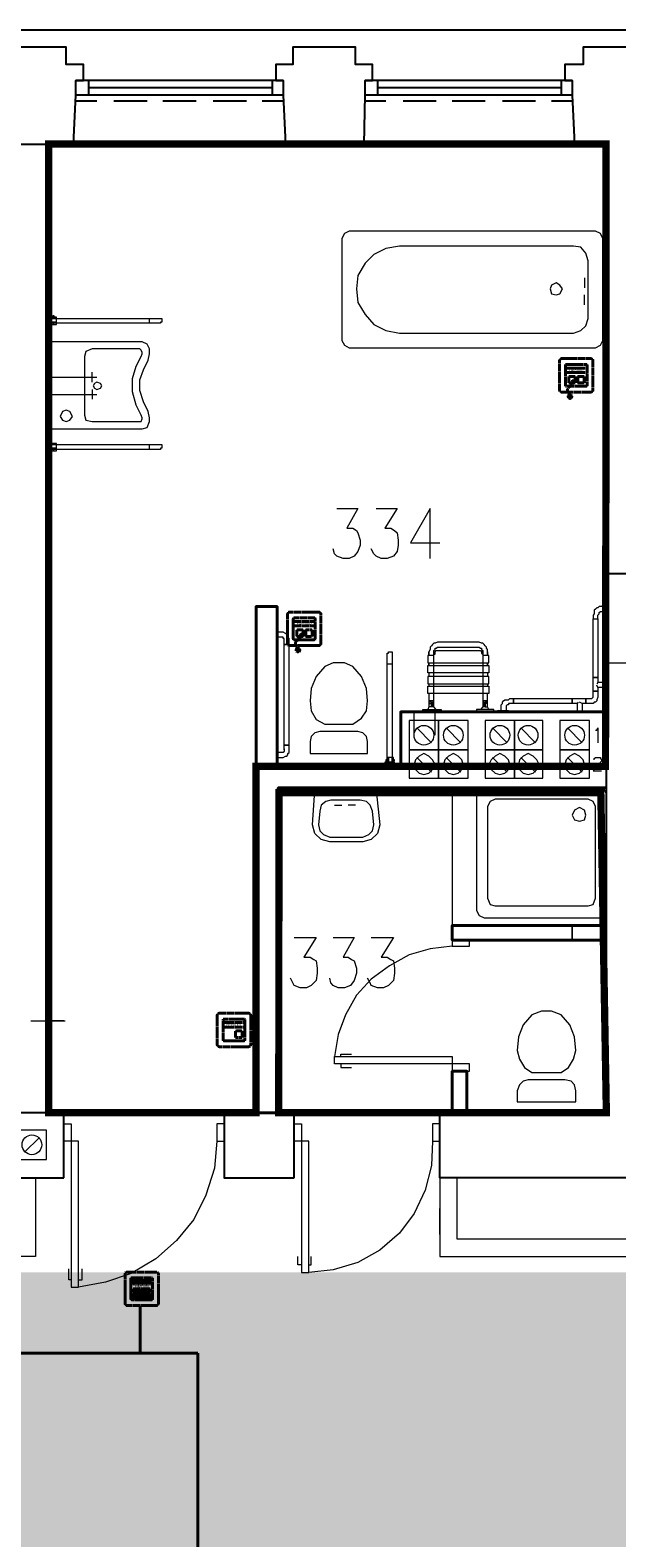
# Model space of a CAD drawing. Header units: millimetres. Extents: x 1 to 17496, y 1 to 30809.
# Tile 255 of 256: x 12925 to 13329, y 28827 to 29862. Entities that reach past the tile are written whole.
import ezdxf
from ezdxf.enums import TextEntityAlignment as Align

# ---------------------------------------------------------------- set-up
doc = ezdxf.new("R2010")
doc.units = ezdxf.units.MM
doc.linetypes.add('BORDER', pattern=[1.75, 0.5, -0.25, 0.5, -0.25, 0, -0.25])
doc.linetypes.add('CENTER', pattern=[2, 1.25, -0.25, 0.25, -0.25])
for name, color, linetype, lineweight in [('0_Przyz_FAP3002', 1, 'CENTER', 40), ('0_Przyz_FEH-1001', 1, 'CENTER', 40), ('0_Przyz_FEH-2001', 1, 'CENTER', 40), ('0_Przyz_FIM1000', 1, 'CENTER', 40), ('0_Przyz_Ramka x4', 1, 'BORDER', 40), ('0_Przyz_WC pacjenta', 30, 'CENTER', 40), ('0_Przyz_Łazienka personelu', 200, 'CENTER', 40), ('N_SSP_ewakuacja', 4, 'CENTER', 40)]:
    doc.layers.add(name, color=color, linetype=linetype, lineweight=lineweight)
for name, color, linetype in [('2DE_TXTMARK', 41, 'Continuous'), ('2DE_TXTNUM', 11, 'Continuous'), ('PDF _Geometria', 7, 'Continuous')]:
    doc.layers.add(name, color=color, linetype=linetype)
doc.styles.add('CP_ATTR', font='ARIAL.TTF')
doc.styles.add('CP_ELATT', font='ARIAL.TTF')

# ---------------------------------------------------------------- blocks, each defined once
blk = doc.blocks.new('2de_abb_sig_045_1psoxj')
blk.add_lwpolyline([(0, 20), (0, 0, 0.414214), (1.5, -1.5), (21.5, -1.5, 0.414214), (23, 0), (23, 20, 0.414214), (21.5, 21.5), (1.5, 21.5, 0.414214)], format="xyb", close=True)
at = {"flags": 128}
for points in [[(4, 3.1), (4, 16.9)], [(4.6, 17.5), (18.4, 17.5)], [(19, 16.9), (19, 3.1)], [(18.4, 2.5), (4.6, 2.5)]]:
    blk.add_lwpolyline(points, dxfattribs=at)
for centre, start, end in [((4.6, 16.9), 90, 180), ((18.4, 16.9), 0, 90), ((4.6, 3.1), 180, 270), ((18.4, 3.1), 270, 0)]:
    blk.add_arc(centre, 0.6, start, end)
at = {"linetype": 'Continuous', "style": 'CP_ATTR', "flags": 9}
for tag in ['NAME', 'ARTICLE', 'MARK2', 'OTHER1', 'PRODUCT-TYPE', 'ORDER-NO', 'PRODUCER', 'VOLTAGE', 'CURRENT', 'POWER', 'CHARACTER', 'IP', 'OTHER', 'LINK', 'WEIGHT', 'NUMBER', 'GROUP', 'FUNCTION', 'EL-STATUS']:
    blk.add_attdef(tag, text='', height=0.00005, dxfattribs=at).set_placement((0, 0), align=Align.MIDDLE_LEFT)
at = {"layer": '2DE_TXTMARK', "linetype": 'ByBlock', "style": 'CP_ATTR', "width": 0.8, "flags": 8}
blk.add_attdef('MARK1', text='', height=1.8, dxfattribs=at).set_placement((11.5, 27), align=Align.CENTER)
at = {"layer": '2DE_TXTNUM', "style": 'CP_ELATT', "width": 0.8}
blk.add_attdef('TAG', text='', height=2.5, dxfattribs=at).set_placement((11.5, 23), align=Align.CENTER)
blk = doc.blocks.new('2de_abb_sig_011_53jswgj')
blk.add_hatch(color=256).paths.add_polyline_path([(4.4, -14.6, 0.52796), (2.7, -13.4, 1.894083)])
for p, q in [((15, 5), (0, 5)), ((15, 2), (0, 2)), ((2.3, -1.2), (2.3, -4.8)), ((6.4, -0.7), (2.8, -0.7)), ((2.8, -5.2), (6.4, -5.2)), ((4.5, -6.2), (2.8, -7.9)), ((6.8, -4.8), (6.8, -1.2)), ((6.8, -4.3), (6.8, -4.3)), ((8.5, -1.2), (8.5, -4.8)), ((12.5, -0.7), (8.9, -0.7)), ((8.9, -5.2), (12.5, -5.2)), ((13, -4.8), (13, -1.2)), ((13, -4.3), (13, -4.3)), ((1.7, -10.8), (3.2, -14.6))]:
    blk.add_line(p, q)
at = {"flags": 128}
for points in [[(0, -6.9), (0, 6.9)], [(0.6, 7.5), (14.4, 7.5)], [(15, 6.9), (15, -6.9)], [(14.4, -7.5), (0.6, -7.5)]]:
    blk.add_lwpolyline(points, dxfattribs=at)
blk.add_circle((3.2, -14.6), 1.25)
for centre, radius, start, end in [((0.6, 6.9), 0.6, 90, 180), ((14.4, 6.9), 0.6, 0, 90), ((0.6, -6.9), 0.6, 180, 270), ((3.9, -9.9), 2.36, 117.738, 201.3291), ((2.8, -1.2), 0.45, 88.7598, 180), ((2.8, -4.8), 0.45, 180, 270), ((2.8, -4.5), 2.36, 315.5514, 40.269), ((6.4, -1.2), 0.45, 0, 91.2402), ((6.4, -4.8), 0.45, 270, 0), ((8.9, -1.2), 0.45, 88.7598, 180), ((8.9, -4.8), 0.45, 180, 270), ((12.5, -1.2), 0.45, 0, 91.2402), ((12.5, -4.8), 0.45, 270, 0), ((14.4, -6.9), 0.6, 270, 0)]:
    blk.add_arc(centre, radius, start, end)
at = {"linetype": 'Continuous', "style": 'CP_ATTR', "flags": 9}
for tag in ['NAME', 'ARTICLE', 'MARK2', 'OTHER1', 'PRODUCT-TYPE', 'ORDER-NO', 'PRODUCER', 'VOLTAGE', 'CURRENT', 'POWER', 'CHARACTER', 'IP', 'OTHER', 'LINK', 'WEIGHT', 'NUMBER', 'GROUP', 'FUNCTION', 'EL-STATUS']:
    blk.add_attdef(tag, text='', height=0.00005, dxfattribs=at).set_placement((0, -6.9), align=Align.MIDDLE_LEFT)
at = {"layer": '2DE_TXTMARK', "linetype": 'ByBlock', "style": 'CP_ATTR', "width": 0.8, "flags": 8}
blk.add_attdef('MARK1', text='', height=1.8, dxfattribs=at).set_placement((7.5, 3.5), align=Align.MIDDLE_CENTER)
at = {"layer": '2DE_TXTNUM', "style": 'CP_ELATT', "width": 0.8}
blk.add_attdef('TAG', text='', height=2.5, dxfattribs=at).set_placement((7.5, 9), align=Align.CENTER)
blk = doc.blocks.new('2de_abb_sig_001_fzxmh7f')
for p, q in [((15, 5), (0, 5)), ((15, 2), (0, 2)), ((8.6, -1.2), (8.6, -4.8)), ((12.6, -0.7), (9, -0.7)), ((9, -5.2), (12.6, -5.2)), ((13.1, -4.8), (13.1, -1.2)), ((13.1, -4.3), (13.1, -4.3))]:
    blk.add_line(p, q)
at = {"flags": 128}
for points in [[(0, -6.9), (0, 6.9)], [(0.6, 7.5), (14.4, 7.5)], [(15, 6.9), (15, -6.9)], [(14.4, -7.5), (0.6, -7.5)]]:
    blk.add_lwpolyline(points, dxfattribs=at)
for centre, radius, start, end in [((0.6, 6.9), 0.6, 90, 180), ((14.4, 6.9), 0.6, 0, 90), ((0.6, -6.9), 0.6, 180, 270), ((9, -1.2), 0.45, 88.7598, 180), ((9, -4.8), 0.45, 180, 270), ((12.6, -1.2), 0.45, 0, 91.2402), ((12.6, -4.8), 0.45, 270, 0), ((14.4, -6.9), 0.6, 270, 0)]:
    blk.add_arc(centre, radius, start, end)
at = {"linetype": 'Continuous', "style": 'CP_ATTR', "flags": 9}
for tag in ['NAME', 'ARTICLE', 'MARK2', 'OTHER1', 'PRODUCT-TYPE', 'ORDER-NO', 'PRODUCER', 'VOLTAGE', 'CURRENT', 'POWER', 'CHARACTER', 'IP', 'OTHER', 'LINK', 'WEIGHT', 'NUMBER', 'GROUP', 'FUNCTION', 'EL-STATUS']:
    blk.add_attdef(tag, text='', height=0.00005, dxfattribs=at).set_placement((0, -6.9), align=Align.MIDDLE_LEFT)
at = {"layer": '2DE_TXTMARK', "linetype": 'ByBlock', "style": 'CP_ATTR', "width": 0.8, "flags": 8}
blk.add_attdef('MARK1', text='', height=1.8, dxfattribs=at).set_placement((7.5, 3.5), align=Align.MIDDLE_CENTER)
at = {"layer": '2DE_TXTNUM', "style": 'CP_ELATT', "width": 0.8}
blk.add_attdef('TAG', text='', height=2.5, dxfattribs=at).set_placement((7.5, 9), align=Align.CENTER)
blk = doc.blocks.new('2de_abb_sig_007_fzx2ohn')
blk.add_hatch(color=10).paths.add_polyline_path([(1.5, -2.3), (13.5, -2.3), (13.5, 0), (1.5, 0)])
at = {"color": 10}
for p, q in [((1.5, 0), (13.5, 0)), ((1.5, 0), (1.5, -2.3)), ((13.5, 0), (13.5, -2.3)), ((1.5, -2.3), (13.5, -2.3))]:
    blk.add_line(p, q, dxfattribs=at)
at = {"flags": 128}
for points in [[(0, -6.9), (0, 6.9)], [(0.6, 7.5), (14.4, 7.5)], [(15, 6.9), (15, -6.9)], [(14.4, -7.5), (0.6, -7.5)]]:
    blk.add_lwpolyline(points, dxfattribs=at)
for points in [[(1.5, 3.4), (1.5, 6.4)], [(2, 6.4), (2, 3.4)], [(2.4, 3.4), (2.4, 6.4)], [(2.9, 6.4), (2.9, 3.4)], [(3.3, 3.4), (3.3, 6.4)], [(3.8, 6.4), (3.8, 3.4)], [(4.2, 3.4), (4.2, 6.4)], [(4.7, 6.4), (4.7, 3.4)], [(5.1, 3.4), (5.1, 6.4)], [(5.6, 6.4), (5.6, 3.4)], [(6, 3.4), (6, 6.4)], [(6.5, 6.4), (6.5, 3.4)], [(6.9, 3.4), (6.9, 6.4)], [(7.4, 6.4), (7.4, 3.4)], [(7.8, 3.4), (7.8, 6.4)], [(8.3, 6.4), (8.3, 3.4)], [(8.7, 3.4), (8.7, 6.4)], [(9.2, 6.4), (9.2, 3.4)], [(9.6, 3.4), (9.6, 6.4)], [(10.1, 6.4), (10.1, 3.4)], [(10.5, 3.4), (10.5, 6.4)], [(11, 6.4), (11, 3.4)], [(11.4, 3.4), (11.4, 6.4)], [(11.9, 6.4), (11.9, 3.4)], [(12.3, 3.4), (12.3, 6.4)], [(12.8, 6.4), (12.8, 3.4)], [(13.2, 3.4), (13.2, 6.4)], [(13.7, 6.4), (13.7, 3.4)], [(1.5, -6.4), (1.5, -3.4)], [(2, -3.4), (2, -6.4)], [(2.4, -6.4), (2.4, -3.4)], [(2.9, -3.4), (2.9, -6.4)], [(3.3, -6.4), (3.3, -3.4)], [(3.8, -3.4), (3.8, -6.4)], [(4.2, -6.4), (4.2, -3.4)], [(4.7, -3.4), (4.7, -6.4)], [(5.1, -6.4), (5.1, -3.4)], [(5.6, -3.4), (5.6, -6.4)], [(6, -6.4), (6, -3.4)], [(6.5, -3.4), (6.5, -6.4)], [(6.9, -6.4), (6.9, -3.4)], [(7.4, -3.4), (7.4, -6.4)], [(7.8, -6.4), (7.8, -3.4)], [(8.3, -3.4), (8.3, -6.4)], [(8.7, -6.4), (8.7, -3.4)], [(9.2, -3.4), (9.2, -6.4)], [(9.6, -6.4), (9.6, -3.4)], [(10.1, -3.4), (10.1, -6.4)], [(10.5, -6.4), (10.5, -3.4)], [(11, -3.4), (11, -6.4)], [(11.4, -6.4), (11.4, -3.4)], [(11.9, -3.4), (11.9, -6.4)], [(12.3, -6.4), (12.3, -3.4)], [(12.8, -3.4), (12.8, -6.4)], [(13.2, -6.4), (13.2, -3.4)], [(13.7, -3.4), (13.7, -6.4)]]:
    blk.add_lwpolyline(points)
for centre, radius, start, end in [((0.6, 6.9), 0.6, 90, 180), ((1.7, 6.4), 0.225, 0, 180), ((1.7, 3.4), 0.225, 180, 0), ((2.6, 6.4), 0.225, 0, 180), ((2.6, 3.4), 0.225, 180, 0), ((3.5, 6.4), 0.225, 0, 180), ((3.5, 3.4), 0.225, 180, 0), ((4.4, 6.4), 0.225, 0, 180), ((4.4, 3.4), 0.225, 180, 0), ((5.3, 6.4), 0.225, 0, 180), ((5.3, 3.4), 0.225, 180, 0), ((6.2, 6.4), 0.225, 0, 180), ((6.2, 3.4), 0.225, 180, 0), ((7.1, 6.4), 0.225, 0, 180), ((7.1, 3.4), 0.225, 180, 0), ((8, 6.4), 0.225, 0, 180), ((8, 3.4), 0.225, 180, 0), ((8.9, 6.4), 0.225, 0, 180), ((8.9, 3.4), 0.225, 180, 0), ((9.8, 6.4), 0.225, 0, 180), ((9.8, 3.4), 0.225, 180, 0), ((10.7, 6.4), 0.225, 0, 180), ((10.7, 3.4), 0.225, 180, 0), ((11.6, 6.4), 0.225, 0, 180), ((11.6, 3.4), 0.225, 180, 0), ((12.5, 6.4), 0.225, 0, 180), ((12.5, 3.4), 0.225, 180, 0), ((13.4, 6.4), 0.225, 0, 180), ((13.4, 3.4), 0.225, 180, 0), ((14.4, 6.9), 0.6, 0, 90), ((0.6, -6.9), 0.6, 180, 270), ((1.7, -3.4), 0.225, 0, 180), ((1.7, -6.4), 0.225, 180, 0), ((2.6, -3.4), 0.225, 0, 180), ((2.6, -6.4), 0.225, 180, 0), ((3.5, -3.4), 0.225, 0, 180), ((3.5, -6.4), 0.225, 180, 0), ((4.4, -3.4), 0.225, 0, 180), ((4.4, -6.4), 0.225, 180, 0), ((5.3, -3.4), 0.225, 0, 180), ((5.3, -6.4), 0.225, 180, 0), ((6.2, -3.4), 0.225, 0, 180), ((6.2, -6.4), 0.225, 180, 0), ((7.1, -3.4), 0.225, 0, 180), ((7.1, -6.4), 0.225, 180, 0), ((8, -3.4), 0.225, 0, 180), ((8, -6.4), 0.225, 180, 0), ((8.9, -3.4), 0.225, 0, 180), ((8.9, -6.4), 0.225, 180, 0), ((9.8, -3.4), 0.225, 0, 180), ((9.8, -6.4), 0.225, 180, 0), ((10.7, -3.4), 0.225, 0, 180), ((10.7, -6.4), 0.225, 180, 0), ((11.6, -3.4), 0.225, 0, 180), ((11.6, -6.4), 0.225, 180, 0), ((12.5, -3.4), 0.225, 0, 180), ((12.5, -6.4), 0.225, 180, 0), ((13.4, -3.4), 0.225, 0, 180), ((13.4, -6.4), 0.225, 180, 0), ((14.4, -6.9), 0.6, 270, 0)]:
    blk.add_arc(centre, radius, start, end)
at = {"linetype": 'Continuous', "style": 'CP_ATTR', "flags": 9}
for tag in ['EL-STATUS', 'FUNCTION', 'GROUP', 'NUMBER', 'WEIGHT', 'LINK', 'OTHER', 'IP', 'CHARACTER', 'POWER', 'CURRENT', 'VOLTAGE', 'PRODUCER', 'ORDER-NO', 'PRODUCT-TYPE', 'OTHER1', 'MARK2', 'ARTICLE', 'NAME']:
    blk.add_attdef(tag, text='', height=0.00005, dxfattribs=at).set_placement((0, -6.9), align=Align.MIDDLE_LEFT)
at = {"layer": '2DE_TXTMARK', "linetype": 'ByBlock', "style": 'CP_ATTR', "width": 0.8, "flags": 8}
blk.add_attdef('MARK1', text='', height=1.8, dxfattribs=at).set_placement((7.5, 1.5), align=Align.MIDDLE_CENTER)
at = {"layer": '2DE_TXTNUM', "style": 'CP_ELATT', "width": 0.8}
blk.add_attdef('TAG', text='', height=2.5, dxfattribs=at).set_placement((7.5, 9), align=Align.CENTER)

msp = doc.modelspace()

# ---------------------------------------------------------------- hatches: boundary and pattern name
at = {"layer": 'N_SSP_ewakuacja', "lineweight": 60, "transparency": 33554457}
h = msp.add_hatch(color=51, dxfattribs=at)
h.dxf.hatch_style = 1
h.paths.add_polyline_path([(5810.7, 28917.9), (5811.5, 28904.2), (5811.5, 28697.7), (6291, 28697.7), (6291, 28783.1), (13369.1, 28783.1), (13369.1, 28661.4), (13586.7, 28661.4), (13586.7, 29190.6), (13377.6, 29190.6), (13377.6, 29009.3), (12105.8, 29009.3), (12105.8, 29067.3), (6329.5, 29067.3), (6329.5, 28917.9)])

# ---------------------------------------------------------------- linework, layer by layer
at = {"layer": '0_Przyz_Ramka x4', "linetype": 'ByBlock'}
for points in [[(11505.8, 29285), (11528.1, 29285), (11528.1, 28953.8), (13040.7, 28953.8)], [(13001.1, 28953.8), (13001.1, 28986.3)], [(13040.6, 28807.3), (13040.6, 28953.8)]]:
    msp.add_lwpolyline(points, dxfattribs=at)
at = {"layer": '0_Przyz_WC pacjenta', "ltscale": 500, "const_width": 5}
msp.add_lwpolyline([(12938.2, 29118.8), (13080.6, 29118.8), (13080.6, 29356.7), (13320.9, 29356.7), (13321.2, 29567.5), (13321.2, 29784.2), (12938.2, 29784.2)], close=True, dxfattribs=at)
at = {"layer": '0_Przyz_Łazienka personelu', "ltscale": 500, "const_width": 5}
msp.add_lwpolyline([(13096.4, 29338.6), (13317.7, 29338.6), (13321.5, 29118.9), (13096.3, 29118.9)], close=True, dxfattribs=at)
at = {"layer": 'PDF _Geometria', "lineweight": 25}
for points in [[(13525.4, 29862.4), (13326.7, 29862.4), (13127.9, 29862.4), (12929.1, 29862.4), (12729.5, 29862.4), (12530.8, 29862.4), (12332, 29862.4), (12133.2, 29862.4)], [(12902.2, 29784), (12955.2, 29784), (12956.9, 29817.7), (12956.9, 29827.8), (12962, 29827.8), (12962, 29838.8), (12950.2, 29838.8), (12950.2, 29850.6), (12929.1, 29850.6), (12907.2, 29850.6), (12907.2, 29838.8), (12895.4, 29838.8), (12895.4, 29827.8), (12900.5, 29827.8), (12900.5, 29817.7), (12902.2, 29784), (12756.5, 29784)], [(13101, 29784), (13154.9, 29784), (13155.7, 29817.7), (13155.7, 29827.8), (13160.8, 29827.8), (13160.8, 29838.8), (13149, 29838.8), (13149, 29850.6), (13127.9, 29850.6), (13106, 29850.6), (13106, 29838.8), (13094.2, 29838.8), (13094.2, 29827.8), (13099.3, 29827.8), (13099.3, 29817.7), (13101, 29784), (12955.2, 29784)], [(13299.7, 29784), (13321.6, 29784), (13321.6, 29489.3), (13338.5, 29489.3), (13338.5, 29763.8), (13351.9, 29763.8), (13351.9, 29784), (13353.6, 29784), (13355.3, 29817.7), (13355.3, 29827.8), (13360.4, 29827.8), (13360.4, 29838.8), (13347.7, 29838.8), (13347.7, 29850.6), (13326.7, 29850.6), (13305.6, 29850.6), (13305.6, 29838.8), (13293, 29838.8), (13293, 29827.8), (13298, 29827.8), (13298, 29817.7), (13299.7, 29784), (13154.9, 29784)], [(13099.3, 29827.8), (12956.9, 29827.8)], [(12965.4, 29827.8), (12965.4, 29817.7)], [(13091.7, 29827.8), (13091.7, 29817.7)], [(13298, 29827.8), (13155.7, 29827.8)], [(13164.1, 29827.8), (13164.1, 29817.7)], [(13290.5, 29827.8), (13290.5, 29817.7)], [(13099.3, 29817.7), (12956.9, 29817.7)], [(12971.2, 29813.5), (12956.9, 29813.5)], [(13091.7, 29822.8), (12965.4, 29822.8)], [(13005.8, 29813.5), (12983, 29813.5)], [(13039.5, 29813.5), (13016.7, 29813.5)], [(13074, 29813.5), (13051.3, 29813.5)], [(13099.3, 29813.5), (13084.9, 29813.5)], [(13298, 29817.7), (13155.7, 29817.7)], [(13170, 29813.5), (13155.7, 29813.5)], [(13290.5, 29822.8), (13164.1, 29822.8)], [(13204.5, 29813.5), (13181.8, 29813.5)], [(13238.2, 29813.5), (13215.5, 29813.5)], [(13272.8, 29813.5), (13250, 29813.5)], [(13298.9, 29813.5), (13283.7, 29813.5)], [(13338.5, 29427.8), (13338.5, 29250.9), (13458.9, 29250.9), (13458.9, 29207.1), (13366.3, 29207.1), (13366.3, 29074.1), (13207.1, 29074.1), (13207.1, 29118.7), (13321.6, 29118.7), (13321.6, 29427.8)]]:
    msp.add_lwpolyline(points, dxfattribs=at)
at = {"layer": 'PDF _Geometria', "lineweight": 40}
for points in [[(12937.6, 29118.7), (12937.6, 29784)], [(13321.6, 29427.8), (13321.6, 29489.3)], [(13321.6, 29341.9), (13095.9, 29341.9), (13095.9, 29118.7), (13080.7, 29118.7), (13080.7, 29466.5), (13095.1, 29466.5), (13095.1, 29357), (13180.1, 29357), (13180.1, 29394.1), (13321.6, 29394.1)], [(13321.6, 29247.5), (13215.5, 29247.5), (13215.5, 29237.4), (13321.6, 29237.4)], [(13215.5, 29118.7), (13215.5, 29147.3), (13225.6, 29147.3), (13225.6, 29118.7)]]:
    msp.add_lwpolyline(points, dxfattribs=at)
at = {"layer": 'PDF _Geometria', "lineweight": 18}
for points in [[(12937.6, 29726.8), (12937.6, 29744.5)], [(13321.6, 29744.5), (13321.6, 29726.8)], [(13314, 29724.2), (13144.7, 29724.2), (13141.4, 29722.6), (13139.7, 29719.2), (13139.7, 29649.3), (13141.4, 29645.9), (13144.7, 29644.2), (13314, 29644.2), (13317.4, 29645.9), (13319.1, 29649.3), (13319.1, 29719.2), (13317.4, 29722.6)], [(13291.3, 29684.7), (13289.6, 29687.2), (13287.1, 29688.9), (13283.7, 29687.2), (13282.9, 29684.7), (13283.7, 29681.3), (13287.1, 29680.5), (13289.6, 29681.3)], [(12939.2, 29656.9), (12937.6, 29656.9), (12937.6, 29668.7), (12939.2, 29668.7)], [(12940.1, 29659.4), (12940.1, 29666.1), (12939.2, 29666.1), (12939.2, 29659.4)], [(12943.5, 29664.4), (12943.5, 29665.3), (12940.1, 29665.3), (12940.1, 29664.4)], [(12943.5, 29660.2), (12943.5, 29661.1), (12940.1, 29661.1), (12940.1, 29660.2)], [(12941.8, 29665.3), (12941.8, 29666.1), (12940.9, 29666.1), (12940.9, 29665.3)], [(12940.1, 29588.6), (13002.4, 29588.6), (13005.8, 29589.5), (13007.5, 29593.7), (13007.5, 29596.2), (13006.6, 29600.4), (13003.3, 29607.2), (13000.7, 29614.8), (13000.7, 29622.3), (13003.3, 29629.1), (13006.6, 29635.8), (13007.5, 29640), (13007.5, 29643.4), (13005.8, 29646.8), (13002.4, 29648.4), (12940.1, 29648.4)], [(13000.7, 29593.7), (13001.6, 29593.7), (13002.4, 29595.4), (13002.4, 29596.2), (13001.6, 29597.9), (12998.2, 29604.7), (12995.7, 29613.9), (12995.7, 29623.2), (12998.2, 29631.6), (13001.6, 29638.3), (13002.4, 29640), (13002.4, 29640.9), (13001.6, 29642.6), (13000.7, 29643.4), (12967.9, 29643.4), (12963.7, 29641.7), (12962.8, 29638.3), (12962.8, 29597.9), (12963.7, 29594.5), (12967.9, 29593.7)], [(12971.2, 29620.7), (12969.6, 29619.8), (12968.7, 29618.1), (12969.6, 29616.4), (12971.2, 29615.6), (12973.8, 29616.4), (12974.6, 29618.1), (12973.8, 29619.8)], [(12950.2, 29601.3), (12947.7, 29600.4), (12946, 29597.1), (12947.7, 29594.5), (12950.2, 29593.7), (12952.7, 29594.5), (12954.4, 29597.1), (12952.7, 29600.4)], [(12939.2, 29570.1), (12937.6, 29570.1), (12937.6, 29581.9), (12939.2, 29581.9)], [(12940.1, 29572.6), (12940.1, 29579.4), (12939.2, 29579.4), (12939.2, 29572.6)], [(12943.5, 29577.7), (12943.5, 29578.5), (12940.1, 29578.5), (12940.1, 29577.7)], [(12943.5, 29573.5), (12943.5, 29574.3), (12940.1, 29574.3), (12940.1, 29573.5)], [(13320.8, 29461.5), (13320.8, 29469.1), (13321.6, 29469.1), (13321.6, 29461.5)], [(13095.1, 29442.9), (13095.9, 29442.9), (13095.9, 29451.4), (13095.1, 29451.4)], [(13233.2, 29442.1), (13218.9, 29442.1), (13206.2, 29442.1), (13205.4, 29442.1), (13203.7, 29441.3), (13202.9, 29441.3), (13202, 29440.4), (13201.2, 29439.6), (13200.3, 29438.7), (13200.3, 29437), (13199.5, 29435.4), (13199.5, 29432.8), (13198.7, 29432.8), (13198.7, 29429.5), (13198.7, 29427.8), (13240.8, 29427.8), (13240.8, 29429.5), (13240.8, 29432.8), (13239.9, 29432.8), (13239.9, 29435.4), (13239.9, 29437), (13239.1, 29437.9), (13239.1, 29438.7), (13238.2, 29439.6), (13237.4, 29440.4), (13236.6, 29441.3), (13235.7, 29441.3), (13234, 29442.1)], [(13202.9, 29435.4), (13202.9, 29434.5)], [(13127.9, 29385.7), (13147.3, 29385.7), (13153.2, 29389.9), (13156.5, 29394.9), (13157.4, 29401.7), (13156.5, 29410.1), (13153.2, 29418.5), (13147.3, 29425.3), (13141.4, 29427.8), (13133.8, 29427.8), (13127.9, 29425.3), (13122, 29418.5), (13118.6, 29410.1), (13117.8, 29401.7), (13118.6, 29394.9), (13122, 29389)], [(13198.7, 29421), (13198.7, 29426.1), (13240.8, 29426.1), (13240.8, 29421)], [(13199.5, 29427.8), (13199.5, 29426.1)], [(13239.9, 29427.8), (13239.9, 29426.1)], [(13198.7, 29413.5), (13240.8, 29413.5), (13240.8, 29418.5), (13198.7, 29418.5)], [(13198.7, 29406.7), (13198.7, 29411.8), (13240.8, 29411.8), (13240.8, 29406.7)], [(13320.8, 29409.3), (13320.8, 29416.8), (13321.6, 29416.8), (13321.6, 29409.3)], [(13298, 29400), (13298, 29403.4)], [(13206.2, 29368), (13206.2, 29388.2), (13186, 29388.2), (13186, 29368)], [(13195.3, 29394.1), (13195.3, 29395.8), (13207.9, 29395.8), (13207.9, 29394.1)], [(13226.4, 29368), (13226.4, 29388.2), (13206.2, 29388.2), (13206.2, 29368)], [(13232.3, 29395.8), (13232.3, 29394.1), (13244.1, 29394.1), (13244.1, 29395.8)], [(13258.4, 29368), (13258.4, 29388.2), (13238.2, 29388.2), (13238.2, 29368)], [(13254.2, 29394.1), (13254.2, 29394.9), (13246.7, 29394.9), (13246.7, 29394.1)], [(13277.8, 29368), (13277.8, 29388.2), (13258.4, 29388.2), (13258.4, 29368)], [(13309.8, 29368), (13309.8, 29388.2), (13289.6, 29388.2), (13289.6, 29368)], [(13298.9, 29394.1), (13298.9, 29394.9), (13306.5, 29394.9), (13306.5, 29394.1)], [(13117.8, 29373.9), (13117.8, 29365.5), (13157.4, 29365.5), (13157.4, 29373.9), (13156.5, 29377.3), (13154, 29379.8), (13150.6, 29380.6), (13124.5, 29380.6), (13121.2, 29379.8), (13118.6, 29377.3)], [(13095.9, 29360.4), (13095.9, 29368), (13095.1, 29368), (13095.1, 29360.4)], [(13206.2, 29348.6), (13206.2, 29368), (13186, 29368), (13186, 29348.6)], [(13226.4, 29348.6), (13226.4, 29368), (13206.2, 29368), (13206.2, 29348.6)], [(13258.4, 29348.6), (13258.4, 29368), (13238.2, 29368), (13238.2, 29348.6)], [(13277.8, 29348.6), (13277.8, 29368), (13258.4, 29368), (13258.4, 29348.6)], [(13309.8, 29348.6), (13309.8, 29368), (13289.6, 29368), (13289.6, 29348.6)], [(13179.3, 29358.7), (13179.3, 29357), (13166.6, 29357), (13166.6, 29358.7)], [(13175.9, 29358.7), (13175.9, 29359.6), (13169.2, 29359.6), (13169.2, 29358.7)], [(13170.9, 29360.4), (13170.9, 29361.2), (13170, 29361.2), (13170, 29360.4)], [(13175.1, 29359.6), (13175.1, 29362.9), (13174.2, 29362.9), (13174.2, 29359.6)], [(13175.9, 29360.4), (13175.9, 29361.2), (13175.1, 29361.2), (13175.1, 29360.4)], [(13196.1, 29351.1), (13199.5, 29352), (13202, 29354.5), (13203.7, 29357.9), (13202, 29361.2), (13199.5, 29363.8), (13196.1, 29365.5), (13192.8, 29363.8), (13190.2, 29361.2), (13189.4, 29357.9), (13190.2, 29354.5), (13192.8, 29352)], [(13216.3, 29351.1), (13219.7, 29352), (13222.2, 29354.5), (13223.1, 29357.9), (13222.2, 29361.2), (13219.7, 29363.8), (13216.3, 29365.5), (13213, 29363.8), (13210.4, 29361.2), (13209.6, 29357.9), (13210.4, 29354.5), (13213, 29352)], [(13248.3, 29351.1), (13251.7, 29352), (13254.2, 29354.5), (13255.1, 29357.9), (13254.2, 29361.2), (13251.7, 29363.8), (13248.3, 29365.5), (13245, 29363.8), (13242.4, 29361.2), (13240.8, 29357.9), (13242.4, 29354.5), (13245, 29352)], [(13267.7, 29351.1), (13271.1, 29352), (13273.6, 29354.5), (13275.3, 29357.9), (13273.6, 29361.2), (13271.1, 29363.8), (13267.7, 29365.5), (13264.3, 29363.8), (13261.8, 29361.2), (13261, 29357.9), (13261.8, 29354.5), (13264.3, 29352)], [(13299.7, 29351.1), (13303.1, 29352), (13305.6, 29354.5), (13306.5, 29357.9), (13305.6, 29361.2), (13303.1, 29363.8), (13299.7, 29365.5), (13296.3, 29363.8), (13293.8, 29361.2), (13293, 29357.9), (13293.8, 29354.5), (13296.3, 29352)], [(13163.3, 29340.2), (13165.8, 29316.6), (13164.1, 29310.7), (13159.9, 29306.5), (13154, 29304.8), (13131.3, 29304.8), (13125.4, 29306.5), (13121.2, 29310.7), (13119.5, 29316.6), (13121.2, 29340.2)], [(13321.6, 29257.7), (13321.6, 29337.7), (13319.9, 29341), (13316.6, 29341.9), (13237.4, 29341.9), (13234, 29341), (13232.3, 29337.7), (13232.3, 29257.7), (13234, 29254.3), (13237.4, 29252.6), (13316.6, 29252.6), (13319.9, 29254.3)], [(13152.3, 29333.5), (13132.1, 29333.5), (13128.7, 29332.6), (13125.4, 29330.1), (13124.5, 29325.9), (13123.7, 29316.6), (13124.5, 29312.4), (13127.1, 29309.9), (13131.3, 29308.2), (13154, 29308.2), (13158.2, 29309.9), (13160.8, 29312.4), (13161.6, 29316.6), (13160.8, 29325.9), (13159.1, 29330.1), (13156.5, 29332.6)], [(13314, 29266.1), (13314, 29329.2), (13312.4, 29332.6), (13309, 29334.3), (13245, 29334.3), (13241.6, 29332.6), (13239.9, 29329.2), (13239.9, 29266.1), (13241.6, 29261.9), (13245, 29261), (13309, 29261), (13312.4, 29261.9)], [(13298, 29323.3), (13299.7, 29320), (13303.1, 29319.1), (13306.5, 29320), (13307.3, 29323.3), (13306.5, 29326.7), (13303.1, 29328.4), (13299.7, 29326.7)], [(13306.5, 29247.5), (13288.8, 29247.5)], [(13227.3, 29233.2), (13227.3, 29237.4), (13215.5, 29237.4), (13215.5, 29233.2)], [(13288.8, 29237.4), (13306.5, 29237.4)], [(12937.6, 29191.1), (12937.6, 29173.4)], [(13270.2, 29146.5), (13290.5, 29146.5), (13295.5, 29149.9), (13298.9, 29155.7), (13300.6, 29161.6), (13299.7, 29170.9), (13296.3, 29179.3), (13290.5, 29186.1), (13283.7, 29188.6), (13277, 29188.6), (13270.2, 29186.1), (13264.3, 29179.3), (13261, 29170.9), (13260.1, 29161.6), (13261.8, 29155.7), (13265.2, 29149.9)], [(13134.6, 29157.4), (13215.5, 29157.4), (13215.5, 29147.3), (13227.3, 29147.3), (13227.3, 29152.4), (13134.6, 29152.4)], [(13260.1, 29133.8), (13260.1, 29126.3), (13300.6, 29126.3), (13300.6, 29133.8), (13299.7, 29138.1), (13297.2, 29140.6), (13293, 29141.4), (13267.7, 29141.4), (13264.3, 29140.6), (13261.8, 29138.1)], [(12958.6, 28999.1), (12958.6, 29099.3), (12948.5, 29099.3), (12948.5, 29111.1), (12953.6, 29111.1), (12953.6, 28999.1)], [(13058.8, 29099.3), (13058.8, 29111.1), (13053.8, 29111.1), (13053.8, 29099.3)], [(13117, 29009.2), (13117, 29099.3), (13106.8, 29099.3), (13106.8, 29111.1), (13111.9, 29111.1), (13111.9, 29009.2)], [(13207.1, 29099.3), (13207.1, 29111.1), (13202, 29111.1), (13202, 29099.3)], [(12936.7, 29086.7), (12936.7, 29106.9), (12916.5, 29106.9), (12916.5, 29086.7)], [(13207.1, 29074.9), (13207.1, 29074.1)], [(13207.1, 29035.3), (13207.1, 29053)]]:
    msp.add_lwpolyline(points, close=True, dxfattribs=at)
for points in [[(13149.8, 29685.5), (13149.8, 29684.7), (13150.6, 29675.4), (13155.7, 29667), (13161.6, 29660.2), (13170, 29656), (13179.3, 29654.3), (13298.9, 29654.3), (13303.9, 29656), (13307.3, 29659.4), (13309, 29664.4), (13309, 29704), (13307.3, 29709.1), (13303.9, 29713.3), (13298.9, 29714.1), (13179.3, 29714.1), (13170, 29712.5), (13161.6, 29708.2), (13155.7, 29702.3), (13150.6, 29693.9), (13149.8, 29684.7)], [(13306.5, 29692.2), (13306.5, 29685.5)], [(13306.5, 29673.7), (13306.5, 29680.5)], [(12943.5, 29661.1), (12943.5, 29664.4), (12940.1, 29664.4), (13014.2, 29664.4), (13015.9, 29664.4), (13015.9, 29661.9), (13015, 29661.9), (13015, 29661.1), (13014.2, 29661.1), (13007.5, 29661.1), (12940.1, 29661.1)], [(12943.5, 29661.9), (12940.1, 29661.9)], [(12940.9, 29660.2), (12941.8, 29660.2), (12940.9, 29660.2)], [(13007.5, 29661.1), (13007.5, 29664.4)], [(12967.9, 29620.7), (12967.9, 29627.4)], [(12937.6, 29624), (12971.2, 29624)], [(12937.6, 29612.2), (12971.2, 29612.2)], [(12967.9, 29615.6), (12967.9, 29608.9)], [(12943.5, 29574.3), (12943.5, 29577.7), (12940.1, 29577.7), (13014.2, 29577.7), (13015.9, 29577.7), (13015.9, 29575.2), (13015, 29575.2), (13015, 29574.3), (13014.2, 29574.3), (13007.5, 29574.3), (12940.1, 29574.3)], [(12943.5, 29575.2), (12940.1, 29575.2)], [(12940.9, 29578.5), (12941.8, 29578.5), (12940.9, 29578.5)], [(13007.5, 29574.3), (13007.5, 29577.7)], [(12940.9, 29573.5), (12941.8, 29573.5), (12940.9, 29573.5)], [(12937.6, 29557.5), (12937.6, 29539.8)], [(13136.3, 29533.9), (13150.6, 29533.9), (13143.1, 29520.4), (13147.3, 29520.4), (13149.8, 29518.7), (13150.6, 29517.1), (13152.3, 29512), (13152.3, 29508.6), (13150.6, 29504.4), (13148.1, 29501.1), (13144.7, 29499.4), (13140.5, 29499.4), (13136.3, 29501.1), (13134.6, 29502.7), (13133.8, 29506.1)], [(13163.3, 29533.9), (13177.6, 29533.9), (13169.2, 29520.4), (13173.4, 29520.4), (13175.9, 29518.7), (13177.6, 29517.1), (13178.4, 29512), (13178.4, 29508.6), (13177.6, 29504.4), (13175.1, 29501.1), (13170.9, 29499.4), (13166.6, 29499.4), (13163.3, 29501.1), (13161.6, 29502.7), (13159.9, 29506.1)], [(13200.3, 29499.4), (13200.3, 29533.9), (13186.9, 29510.3), (13207.1, 29510.3)], [(13320.8, 29467.4), (13319.1, 29467.4), (13318.2, 29466.5), (13316.6, 29466.5), (13315.7, 29465.7), (13314.9, 29465.7), (13314, 29464.8), (13313.2, 29464), (13313.2, 29461.5), (13312.4, 29460.6), (13312.4, 29458.1), (13315.7, 29458.1), (13315.7, 29417.7)], [(13312.4, 29417.7), (13315.7, 29417.7), (13312.4, 29417.7), (13312.4, 29458.1), (13315.7, 29458.1), (13315.7, 29460.6), (13316.6, 29461.5), (13316.6, 29462.3), (13317.4, 29463.2), (13319.1, 29463.2), (13320.8, 29463.2)], [(13100.1, 29368.8), (13100.1, 29368), (13100.1, 29368.8), (13100.1, 29371.4), (13103.5, 29371.4), (13103.5, 29440.4), (13103.5, 29442.1), (13103.5, 29444.6), (13102.6, 29445.5), (13102.6, 29446.3), (13101.8, 29447.2), (13101, 29448), (13099.3, 29448.8), (13097.6, 29448.8), (13095.9, 29448.8)], [(13095.9, 29362.9), (13097.6, 29362.9), (13099.3, 29362.9), (13101, 29363.8), (13101.8, 29363.8), (13102.6, 29364.6), (13102.6, 29365.5), (13103.5, 29366.3), (13103.5, 29368), (13103.5, 29368.8), (13103.5, 29371.4), (13100.1, 29371.4), (13100.1, 29440.4), (13103.5, 29440.4), (13100.1, 29440.4), (13100.1, 29442.1), (13100.1, 29444.6), (13099.3, 29444.6), (13099.3, 29445.5), (13097.6, 29445.5), (13095.9, 29445.5)], [(13170.9, 29359.6), (13170.9, 29433.7), (13170.9, 29434.5), (13171.7, 29434.5), (13171.7, 29435.4), (13174.2, 29435.4), (13174.2, 29433.7), (13174.2, 29426.9), (13174.2, 29359.6), (13174.2, 29362.9), (13170.9, 29362.9)], [(13202.9, 29432.8), (13199.5, 29432.8), (13199.5, 29435.4)], [(13202.9, 29429.5), (13202.9, 29436.2), (13203.7, 29437), (13203.7, 29437.9), (13204.5, 29437.9), (13205.4, 29438.7), (13206.2, 29438.7), (13218.9, 29438.7), (13233.2, 29438.7), (13234, 29438.7), (13234.9, 29437.9), (13235.7, 29437.9), (13235.7, 29437), (13236.6, 29436.2)], [(13202.9, 29435.4), (13202.9, 29436.2)], [(13204.5, 29395.8), (13202.9, 29397.5), (13202.9, 29406.7), (13202.9, 29432.8), (13202.9, 29433.7), (13203.7, 29433.7), (13203.7, 29435.4), (13204.5, 29436.2), (13218.9, 29436.2), (13234.9, 29436.2), (13235.7, 29435.4), (13235.7, 29434.5), (13236.6, 29433.7), (13236.6, 29432.8), (13236.6, 29406.7), (13236.6, 29397.5), (13234.9, 29395.8)], [(13236.6, 29434.5), (13236.6, 29435.4), (13236.6, 29436.2), (13236.6, 29429.5)], [(13239.9, 29432.8), (13236.6, 29432.8)], [(13239.9, 29435.4), (13239.9, 29432.8), (13239.9, 29436.2)], [(13174.2, 29426.9), (13170.9, 29426.9)], [(13199.5, 29421), (13199.5, 29418.5)], [(13239.9, 29421), (13239.9, 29418.5)], [(13321.6, 29427.8), (13338.5, 29427.8)], [(13199.5, 29413.5), (13199.5, 29412.6), (13199.5, 29411.8)], [(13239.9, 29413.5), (13239.9, 29412.6), (13239.9, 29411.8)], [(13249.2, 29394.9), (13249.2, 29396.6), (13249.2, 29399.1), (13250, 29400), (13250, 29400.8), (13250.9, 29401.7), (13251.7, 29402.5), (13254.2, 29402.5), (13255.1, 29403.4), (13257.6, 29403.4), (13257.6, 29400), (13257.6, 29403.4), (13298, 29403.4), (13307.3, 29403.4), (13309.8, 29403.4), (13311.5, 29403.4), (13312.4, 29404.2), (13312.4, 29405.9), (13312.4, 29408.4), (13312.4, 29417.7), (13315.7, 29417.7), (13315.7, 29414.3)], [(13320.8, 29410.9), (13315.7, 29410.9), (13315.7, 29408.4), (13312.4, 29408.4), (13315.7, 29408.4), (13315.7, 29405.9), (13315.7, 29404.2), (13314.9, 29402.5), (13314.9, 29401.7), (13314, 29400.8), (13313.2, 29400.8), (13312.4, 29400), (13309.8, 29400), (13307.3, 29400), (13304.8, 29400), (13304.8, 29394.9)], [(13320.8, 29414.3), (13315.7, 29414.3), (13314.9, 29413.5)], [(13315.7, 29410.9), (13314.9, 29412.6)], [(13199.5, 29406.7), (13199.5, 29397.5)], [(13202.9, 29401.7), (13199.5, 29401.7), (13202.9, 29401.7)], [(13199.5, 29400), (13201.2, 29400), (13201.2, 29397.5), (13201.2, 29400.8), (13199.5, 29400.8)], [(13201.2, 29399.1), (13202, 29399.1)], [(13202, 29398.3), (13201.2, 29398.3), (13202, 29398.3)], [(13202.9, 29400.8), (13202, 29400.8), (13202, 29397.5), (13202, 29400), (13202.9, 29400)], [(13236.6, 29401.7), (13239.9, 29401.7), (13236.6, 29401.7)], [(13236.6, 29400.8), (13237.4, 29400.8), (13237.4, 29397.5), (13237.4, 29400), (13236.6, 29400)], [(13239.9, 29400.8), (13238.2, 29400.8), (13238.2, 29397.5), (13236.6, 29397.5)], [(13238.2, 29399.1), (13237.4, 29399.1)], [(13237.4, 29398.3), (13238.2, 29398.3), (13237.4, 29398.3)], [(13239.9, 29400), (13238.2, 29400), (13238.2, 29397.5), (13239.9, 29397.5)], [(13240.8, 29395.8), (13239.9, 29397.5), (13239.9, 29406.7)], [(13302.2, 29400.8), (13301.4, 29400), (13298, 29400), (13257.6, 29400), (13254.2, 29400), (13254.2, 29399.1), (13253.4, 29399.1), (13252.6, 29398.3), (13252.6, 29396.6), (13252.6, 29394.9)], [(13301.4, 29400), (13301.4, 29394.9)], [(13304.8, 29400), (13303.1, 29400.8)], [(13307.3, 29403.4), (13307.3, 29400), (13307.3, 29403.4)], [(13307.3, 29403.4), (13307.3, 29400)], [(13189.4, 29378.1), (13189.4, 29394.1)], [(13202.9, 29397.5), (13202, 29397.5), (13201.2, 29397.5), (13199.5, 29397.5), (13198.7, 29395.8)], [(13203.7, 29378.1), (13203.7, 29394.1)], [(13191.1, 29383.1), (13201.2, 29373)], [(13211.3, 29383.1), (13221.4, 29373)], [(13243.3, 29383.1), (13253.4, 29373)], [(13262.7, 29383.1), (13272.8, 29373)], [(13294.7, 29383.1), (13304.8, 29373)], [(13314, 29381.5), (13314.9, 29381.5), (13315.7, 29383.1), (13315.7, 29373)], [(13100.1, 29368), (13100.1, 29367.1), (13099.3, 29366.3), (13095.9, 29366.3)], [(13170.9, 29359.6), (13170.9, 29362.9), (13170.9, 29359.6)], [(13171.7, 29362.9), (13171.7, 29359.6)], [(13191.1, 29362.9), (13201.2, 29352.8)], [(13211.3, 29362.9), (13221.4, 29352.8)], [(13243.3, 29362.9), (13253.4, 29352.8)], [(13262.7, 29362.9), (13272.8, 29352.8)], [(13294.7, 29362.9), (13304.8, 29352.8)], [(13313.2, 29361.2), (13313.2, 29362.1), (13314, 29362.9), (13317.4, 29362.9), (13317.4, 29362.1), (13318.2, 29361.2), (13318.2, 29360.4), (13317.4, 29359.6), (13316.6, 29357.9), (13312.4, 29353.7), (13318.2, 29353.7)], [(13138.9, 29341.9), (13121.2, 29341.9)], [(13215.5, 29341.9), (13215.5, 29247.5)], [(13306.5, 29341.9), (13288.8, 29341.9)], [(13134.6, 29330.1), (13139.7, 29330.1)], [(13149, 29330.1), (13143.9, 29330.1)], [(13298, 29237.4), (13298, 29247.5), (13298, 29237.4)], [(13106.8, 29239.1), (13122, 29239.1), (13113.6, 29225.7), (13117.8, 29225.7), (13120.3, 29224), (13122, 29223.1), (13122.8, 29218.1), (13122.8, 29214.7), (13122, 29209.6), (13118.6, 29206.3), (13115.3, 29204.6), (13111.1, 29204.6), (13106.8, 29206.3), (13106, 29208), (13104.3, 29211.3)], [(13133.8, 29239.1), (13148.1, 29239.1), (13140.5, 29225.7), (13143.9, 29225.7), (13146.4, 29224), (13148.1, 29223.1), (13149.8, 29218.1), (13149.8, 29214.7), (13148.1, 29209.6), (13145.6, 29206.3), (13141.4, 29204.6), (13137.2, 29204.6), (13133.8, 29206.3), (13132.1, 29208), (13131.3, 29211.3)], [(13215.5, 29233.2), (13200.3, 29231.5), (13186, 29227.3), (13172.5, 29219.8), (13159.9, 29210.5), (13149.8, 29199.5), (13142.2, 29186.1), (13137.2, 29172.6), (13134.6, 29157.4)], [(13159.9, 29239.1), (13175.1, 29239.1), (13166.6, 29225.7), (13170.9, 29225.7), (13173.4, 29224), (13175.1, 29223.1), (13175.9, 29218.1), (13175.9, 29214.7), (13175.1, 29209.6), (13171.7, 29206.3), (13168.3, 29204.6), (13164.1, 29204.6), (13159.9, 29206.3), (13159.1, 29208), (13157.4, 29211.3)], [(12925.8, 29181.9), (12931.7, 29181.9), (12943.5, 29181.9), (12949.4, 29181.9)], [(12937.6, 29181.9), (12948.5, 29181.9), (12937.6, 29181.9)], [(13080.7, 29173.4), (13080.7, 29191.1)], [(13095.9, 29191.1), (13095.9, 29173.4)], [(13321.6, 29173.4), (13321.6, 29191.1)], [(13138.9, 29157.4), (13138.9, 29159.1), (13146.4, 29159.1)], [(13138.9, 29152.4), (13138.9, 29149.9), (13146.4, 29149.9)], [(13288.8, 29118.7), (13306.5, 29118.7)], [(12921.6, 29091.7), (12931.7, 29101.8)], [(13053.8, 29099.3), (13052.1, 29080.8), (13046.2, 29062.3), (13037.8, 29045.4), (13026, 29031.1), (13011.7, 29018.5), (12994.8, 29008.4), (12977.1, 29002.5), (12958.6, 28999.1)], [(13202, 29099.3), (13201.2, 29082.5), (13197, 29065.6), (13189.4, 29049.6), (13179.3, 29036.1), (13165.8, 29024.4), (13150.6, 29015.9), (13133.8, 29010.9), (13117, 29009.2)], [(13117, 29078.3), (13117, 29079.1)], [(13207.1, 29082.5), (13207.1, 29083.3)], [(12929.1, 29074.1), (12929.1, 29020.1), (12691.6, 29020.1), (12691.6, 29074.1)], [(12958.6, 29074.1), (12958.6, 29074.9)], [(13207.1, 29074.1), (13207.1, 29074.1), (13207.1, 29020.1), (13366.3, 29020.1), (13366.3, 29074.1)], [(13354.5, 29074.1), (13354.5, 29031.9), (13218.9, 29031.9), (13218.9, 29074.1)], [(13111.9, 29014.3), (13109.4, 29014.3), (13109.4, 29020.1)], [(13117, 29014.3), (13118.6, 29014.3), (13118.6, 29020.1)], [(12953.6, 29004.1), (12951.9, 29004.1), (12951.9, 29011.7)], [(12958.6, 29004.1), (12961.1, 29004.1), (12961.1, 29011.7)]]:
    msp.add_lwpolyline(points, dxfattribs=at)
at = {"layer": 'PDF _Geometria', "lineweight": 25}
for points in [[(12948.5, 29074.1), (12948.5, 29118.7), (12684.1, 29118.7), (12684.1, 29074.1)], [(13106.8, 29074.1), (13106.8, 29118.7), (13058.8, 29118.7), (13058.8, 29074.1)]]:
    msp.add_lwpolyline(points, close=True, dxfattribs=at)
at = {"layer": 'PDF _Geometria', "lineweight": 18}
for centre in [(13196.1, 29378.1), (13216.3, 29378.1), (13248.3, 29378.1), (13267.7, 29378.1), (13299.7, 29378.1), (12926.6, 29096.8)]:
    msp.add_circle(centre, 6.77, dxfattribs=at)

# ---------------------------------------------------------------- block references
at = {"layer": '0_Przyz_FAP3002', "lineweight": -3}
for p in [(13289.3, 29615.3), (13102.3, 29441.2)]:
    msp.add_blockref('2de_abb_sig_045_1psoxj', p, dxfattribs=at)
for p in [(13293.3, 29625.3), (13106.3, 29451.2)]:
    msp.add_blockref('2de_abb_sig_011_53jswgj', p, dxfattribs=at).add_auto_attribs({'MARK1': 'FAP3002'})
at = {"layer": '0_Przyz_FEH-1001', "lineweight": -3}
msp.add_blockref('2de_abb_sig_045_1psoxj', (13054, 29165.7), dxfattribs=at)
msp.add_blockref('2de_abb_sig_001_fzxmh7f', (13058, 29175.7), dxfattribs=at).add_auto_attribs({'MARK1': 'FEH1001'})
at = {"layer": '0_Przyz_FEH-2001', "lineweight": -3, "rotation": 270}
msp.add_blockref('2de_abb_sig_045_1psoxj', (12992.1, 29009.4), dxfattribs=at)
at = {"layer": '0_Przyz_FIM1000', "lineweight": -3}
msp.add_blockref('2de_abb_sig_007_fzx2ohn', (12994.6, 28997.9), dxfattribs=at).add_auto_attribs({'MARK1': 'FIM1000'})

doc.saveas('drawing.dxf')
